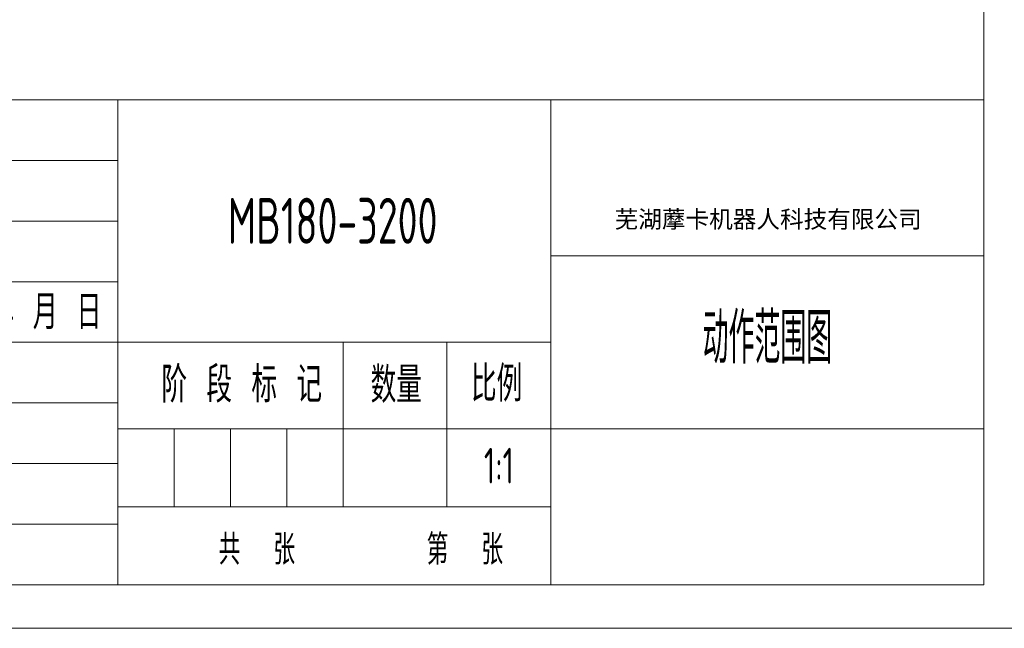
# Model space of a CAD drawing. Header units: millimetres. Extents: x -10540 to 6039, y -7467 to 6433.
# Tile 2 of 177: x -6107 to -786, y -7467 to -4180. Entities that reach past the tile are written whole.
import ezdxf
from ezdxf.enums import TextEntityAlignment as Align

# ---------------------------------------------------------------- set-up
doc = ezdxf.new("R2010")
doc.units = ezdxf.units.MM
doc.header["$LTSCALE"] = 8
for name, color, linetype, lineweight in [('1轮廓实线层', 7, 'Continuous', 18), ('2细线层', 4, 'Continuous', 13), ('6文字层', 3, 'Continuous', 13), ('图框层', 7, 'Continuous', 18)]:
    doc.layers.add(name, color=color, linetype=linetype, lineweight=lineweight)
doc.styles.add('PC_TEXTSTYLE', font='ISOCP.SHX', dxfattribs={"width": 0.707, "bigfont": 'GBCBIG.SHX'})
doc.styles.add('仿宋体', font='txt')
doc.styles.add('标准汉字', font='gbenor.shx', dxfattribs={"bigfont": 'gbcbig.shx'})

# ---------------------------------------------------------------- blocks, each defined once
blk = doc.blocks.new('ZwmFrameMain_A4^_^无分区图框^_^portrait')
at = {"layer": '1轮廓实线层'}
for p in [(180, 287), (0, 0)]:
    blk.add_line(p, (180, 0), dxfattribs=at)
at = {"layer": '2细线层'}
blk.add_line((-25, -5), (185, -5), dxfattribs=at)
blk = doc.blocks.new('ZwmFrameMain_纵向标题栏')
at = {"layer": '1轮廓实线层'}
blk.add_line((-180, 56), (0, 56), dxfattribs=at)
at = {"layer": '2细线层', "color": 6, "linetype": 'Continuous'}
for p, q in [((-100, 0), (-100, 56)), ((-50, 0), (-50, 56)), ((-180, 49), (-100, 49)), ((-180, 42), (-100, 42)), ((-50, 38), (0, 38)), ((-180, 35), (-100, 35)), ((-180, 28), (-50, 28)), ((-74, 9), (-74, 28)), ((-62, 9), (-62, 28)), ((-180, 21), (-100, 21)), ((-100, 18), (0, 18)), ((-93.5, 9), (-93.5, 18)), ((-87, 9), (-87, 18)), ((-80.5, 9), (-80.5, 18)), ((-180, 14), (-100, 14)), ((-100, 9), (-50, 9)), ((-180, 7), (-100, 7))]:
    blk.add_line(p, q, dxfattribs=at)
at = {"layer": '6文字层', "color": 4, "linetype": 'Continuous', "insert": (-24.91, 42.09), "char_height": 2, "width": 55.1899, "attachment_point": 5, "style": '仿宋体'}
blk.add_mtext('芜湖藦卡机器人科技有限公司', dxfattribs=at)
at = {"layer": '6文字层', "color": 6, "style": '标准汉字'}
for s, insert, char_height, width, attachment_point in [('年 月 日', (-108.39, 31.5), 4, 23.9643, 5), ('阶 段 标 记', (-94.98, 21.04), 4.118, 30.425, 7), ('数量', (-70.82, 21), 4.118, 10.0187, 7), ('比例', (-59.23, 21.15), 4.118, 9.4062, 7), ('共  张        第  张', (-88.37, 2.32), 3.5, 60.8437, 7)]:
    blk.add_mtext(s, dxfattribs=dict(at, insert=insert, char_height=char_height, width=width, attachment_point=attachment_point))
at = {"layer": '6文字层', "color": 4, "style": 'PC_TEXTSTYLE', "flags": 8}
for tag, height, width, p, p2 in [('产品名称或材料标记', 5.29, 0.911854, (-90.89, 39.38), (-59.53, 39.38)), ('图样名称', 5.88, 2.846512, (-48.82, 25.54), (-1.18, 25.54)), ('图样代号', 5.88, 2.86875, (-48.82, 6.64), (-1.18, 6.64))]:
    blk.add_attdef(tag, text='', height=height, dxfattribs=dict(at, width=width)).set_placement(p, p2, align=Align.FIT)
at = {"layer": '6文字层', "color": 6, "style": 'PC_TEXTSTYLE', "width": 9.241641, "flags": 8}
blk.add_attdef('设计', text='', height=2.5, rotation=359.5768, dxfattribs=at).set_placement((-166.76, 23.52), (-157.52, 23.45), align=Align.FIT)
at = {"layer": '6文字层', "color": 6, "style": 'PC_TEXTSTYLE', "flags": 8}
for tag, height, width, p, p2 in [('审核', 2.5, 2.542374, (-166.6, 16.66), (-157.7, 16.66)), ('重量', 4.12, 1.685865, (-72.82, 11.88), (-63.18, 11.88)), ('比例', 4.12, 1.699352, (-60.82, 11.71), (-51.18, 11.71))]:
    blk.add_attdef(tag, text='', height=height, dxfattribs=dict(at, width=width)).set_placement(p, p2, align=Align.FIT)

msp = doc.modelspace()

# ---------------------------------------------------------------- block references
at = {"layer": '图框层', "xscale": 46.8, "yscale": 46.8, "zscale": 46.8}
msp.add_blockref('ZwmFrameMain_A4^_^无分区图框^_^portrait', (-9320, -7232.9), dxfattribs=at)
at = {"layer": '图框层'}
ref = msp.add_blockref('ZwmFrameMain_纵向标题栏', (-896, -7232.9), dxfattribs=dict(at, xscale=46.8, yscale=46.8, zscale=46.8))
ref.add_attrib('比例', '1:1', dxfattribs={"layer": '6文字层', "color": 6, "height": 192.71, "style": 'PC_TEXTSTYLE', "width": 0.707}).set_placement((-3516.8, -6685), align=Align.CENTER)
ref.add_attrib('图样名称', '动作范围图', dxfattribs={"layer": '6文字层', "color": 4, "height": 275.29, "style": 'PC_TEXTSTYLE', "width": 0.707}).set_placement((-2066, -6037.5), align=Align.CENTER)
ref.add_attrib('产品名称或材料标记', 'MB180-3200', dxfattribs={"layer": '6文字层', "color": 4, "height": 247.76, "style": 'PC_TEXTSTYLE', "width": 0.707}).set_placement((-4415.6, -5390.1), align=Align.CENTER)

doc.saveas('drawing.dxf')
